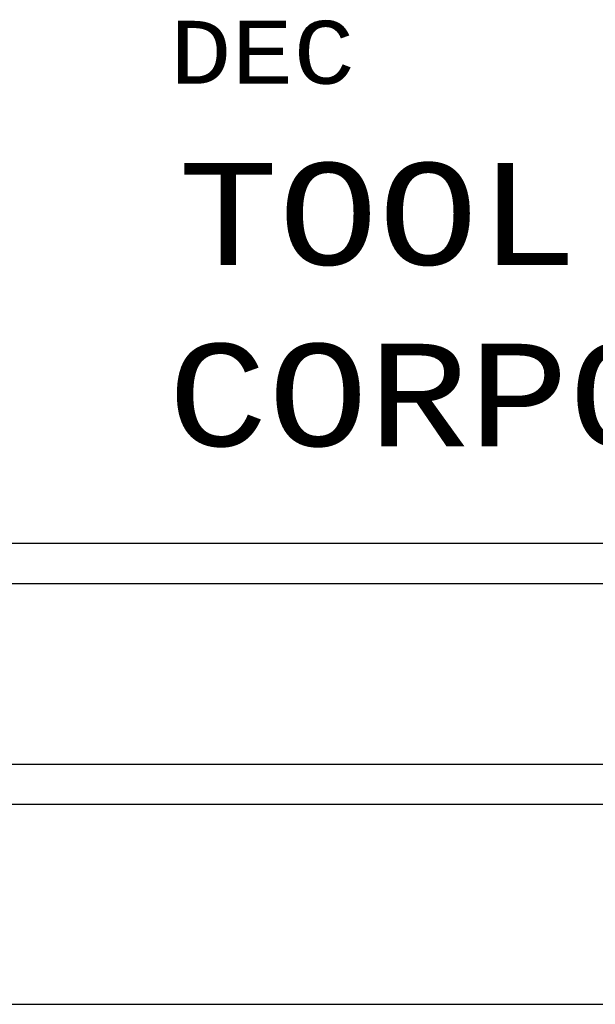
# Model space of a CAD drawing. Header units: inches. Extents: x 3 to 351, y 4 to 271.
# Tile 188 of 256: x 35.15 to 35.869, y 212.153 to 213.382. Entities that reach past the tile are written whole.
import ezdxf
from ezdxf.enums import TextEntityAlignment as Align

# ---------------------------------------------------------------- set-up
doc = ezdxf.new("R2010")
doc.units = ezdxf.units.IN
doc.header["$LTSCALE"] = 0.5
doc.header["$MEASUREMENT"] = 0
doc.layers.add('PLOTVIEW1', color=7, linetype='Continuous')
doc.layers.add('STR_1', color=7, linetype='Continuous')
doc.styles.add('VERO2-Courier New', font='cour.ttf')

msp = doc.modelspace()

# ---------------------------------------------------------------- linework, layer by layer
at = {"layer": 'PLOTVIEW1', "color": 97, "linetype": 'Continuous'}
for p, q in [((4.2343, 212.4529), (38.2343, 212.4529)), ((4.2343, 212.4029), (38.2343, 212.4029)), ((4.2343, 212.1529), (38.2343, 212.1529))]:
    msp.add_line(p, q, dxfattribs=at)
at = {"layer": 'STR_1', "color": 4, "linetype": 'Continuous'}
for p, q in [((38.0209, 212.7281), (31.5209, 212.7281)), ((38.0209, 212.6781), (31.5209, 212.6781))]:
    msp.add_line(p, q, dxfattribs=at)

# ---------------------------------------------------------------- texts
at = {"layer": 'PLOTVIEW1', "color": 7, "linetype": 'Continuous', "style": 'VERO2-Courier New', "width": 0.932229}
for s, height, p, p2 in [('DEC', 0.07864, (35.3378, 213.3023, 0.0197), (35.5688, 213.3023, 0.0197)), ('TOOL', 0.12743, (35.3482, 213.0761, 0.0197), (35.8474, 213.0761, 0.0197)), ('CORPORATION', 0.127868, (35.3349, 212.8498, 0.0197), (36.7123, 212.8498, 0.0197))]:
    msp.add_text(s, height=height, dxfattribs=at).set_placement(p, p2, align=Align.FIT)

doc.saveas('drawing.dxf')
